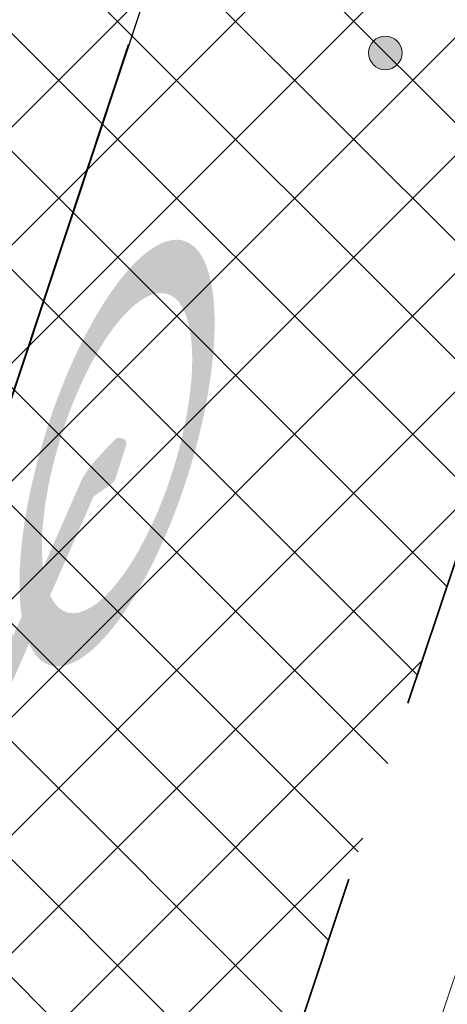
# Model space of a CAD drawing. Header units: metres. Extents: x 6599594 to 6600699, y 5687867 to 5691114.
# Tile 133 of 256: x 6599916.56 to 6599917.71, y 5688770.91 to 5688773.57. Entities that reach past the tile are written whole.
import ezdxf

# ---------------------------------------------------------------- set-up
doc = ezdxf.new("R2010")
doc.units = ezdxf.units.M
doc.header["$MEASUREMENT"] = 0
for name, pattern in [('1', [0]), ('BUG', [1.5, 1, -0.5]), ('GUK', [2, 1.5, -0.5]), ('GUZ', [1, 0.5, -0.5])]:
    doc.linetypes.add(name, pattern=pattern)
doc.layers.get('0').update_dxf_attribs({"color": 253, "linetype": 'CONTINUOUS', "lineweight": 13})
doc.layers.add('__gaPoziome', color=7, linetype='CONTINUOUS')
for name, color, linetype, lineweight in [('_kolor chodnik', 50, '1', 5), ('_kolor jezdnia', 4, '1', 0), ('_kolor zjazdy kostka', 7, '1', 5), ('_kolor ścieżka @ 1', 10, '1', 0), ('_obrzeze', 10, 'BUG', 35), ('Dzialki', 130, '1', 30), ('Kontury', 252, 'GUK', 9), ('OT_Komunikacja', 7, 'CONTINUOUS', 0), ('pkt_sztuczny_i_naturalny', 7, 'CONTINUOUS', 5), ('Uzytki', 252, 'GUZ', 9)]:
    doc.layers.add(name, color=color, linetype=linetype, lineweight=lineweight)
pattern_1 = [(45, (0, 0), (-0.1414213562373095, 0.1414213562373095), []), (135, (0, 0), (-0.1414213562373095, -0.1414213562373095), [])]

# ---------------------------------------------------------------- blocks, each defined once
blk = doc.blocks.new('169')
at = {"linetype": 'Continuous', "lineweight": 13}
blk.add_hatch(color=0, dxfattribs=at).paths.add_polyline_path([(0, -0.090553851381, 1), (0, 0.090553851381, 1)])
at = {"color": 0, "linetype": 'Continuous', "lineweight": 13}
blk.add_circle((0, 0), 0.090553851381, dxfattribs=at)
blk = doc.blocks.new('*U1225')
at = {"linetype": 'Continuous', "lineweight": 0}
h = blk.add_hatch(color=0, dxfattribs=at)
edge = h.paths.add_edge_path()
edge.add_ellipse((-0.3500000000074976, 0.5999999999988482), major_axis=(0, 0.6000000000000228), ratio=0.3333333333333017, start_angle=352.7756741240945, end_angle=347.298609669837)
edge.add_line((-0.2379739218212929, 1.097042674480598), (-0.2315602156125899, 1.156915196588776))
edge.add_line((-0.2315602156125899, 1.156915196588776), (0.0049111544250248, 0.6839724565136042))
edge.add_arc((-0.0171736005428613, 0.672930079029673), 0.0246915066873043, -6.480149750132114e-12, 26.56505117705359, ccw=False)
edge.add_line((0.007517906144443, 0.6729300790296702), (0.0075179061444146, 0.4246915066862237))
edge.add_arc((0.032209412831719, 0.4246915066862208), 0.0246915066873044, 180, 270.0000000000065)
edge.add_line((0.032209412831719, 0.3999999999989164), (0.0760291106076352, 0.3999999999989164))
edge.add_arc((0.0760291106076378, 0.4246915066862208), 0.0246915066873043, 269.9999999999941, 290.3551038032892)
edge.add_line((0.0846177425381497, 0.4015418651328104), (0.1583063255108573, 0.4288806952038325))
edge.add_ellipse((0.349999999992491, 0.5999999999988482), major_axis=(0, 0.6000000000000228), ratio=0.3333333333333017, start_angle=131.7543516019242, end_angle=366.2961051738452)
edge.add_line((0.2871538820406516, 1.169608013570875), (0.2152697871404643, 1.519009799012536))
edge.add_line((0.2152697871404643, 1.519009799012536), (0.2505309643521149, 1.76523323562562))
edge.add_line((0.2505309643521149, 1.76523323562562), (0.256238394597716, 1.765233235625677))
edge.add_line((0.256238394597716, 1.765233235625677), (0.271304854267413, 1.807733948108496))
edge.add_line((0.271304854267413, 1.807733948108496), (0.271304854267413, 1.863168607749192))
edge.add_line((0.271304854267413, 1.863168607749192), (0.1430894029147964, 1.863168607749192))
edge.add_line((0.1430894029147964, 1.863168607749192), (0.1368954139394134, 1.807733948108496))
edge.add_line((0.1368954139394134, 1.807733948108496), (0.2025543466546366, 1.765233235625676))
edge.add_line((0.2025543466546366, 1.765233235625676), (0.1848099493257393, 1.641330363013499))
edge.add_line((0.1848099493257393, 1.641330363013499), (-0.1796683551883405, 1.641330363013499))
edge.add_line((-0.1796683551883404, 1.641330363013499), (-0.1591600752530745, 1.832776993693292))
edge.add_spline(control_points=[(-0.1591600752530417, 1.832776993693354), (-0.1570904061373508, 1.839129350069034), (-0.1468880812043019, 1.858757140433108), (-0.1198635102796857, 1.861324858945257), (-0.1004585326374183, 1.863168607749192)], knot_values=[0, 0, 0, 0, 0.0202501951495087, 0.0718217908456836, 0.0718217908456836, 0.0718217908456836, 0.0718217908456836], degree=3, periodic=0)
edge.add_line((-0.1004585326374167, 1.863168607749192), (-0.0500000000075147, 1.863168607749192))
edge.add_line((-0.0500000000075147, 1.863168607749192), (-0.0500000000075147, 1.999999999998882))
edge.add_line((-0.0500000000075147, 1.999999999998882), (-0.1309817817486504, 1.999999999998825))
edge.add_spline(control_points=[(-0.13098178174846, 1.999999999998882), (-0.1393453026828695, 1.998699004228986), (-0.1489517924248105, 1.994455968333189), (-0.1568901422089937, 1.98915083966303)], knot_values=[0.0674842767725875, 0.0674842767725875, 0.0674842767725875, 0.0674842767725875, 0.0937358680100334, 0.0937358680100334, 0.0937358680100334, 0.0937358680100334], degree=3, periodic=0)
edge.add_arc((-0.1158451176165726, 1.918452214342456), 0.0817495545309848, 120.1378761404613, 168.8932970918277)
edge.add_line((-0.1960635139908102, 1.934200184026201), (-0.2789103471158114, 1.160817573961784))
h.paths.add_polyline_path([(-0.1948081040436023, 1.499999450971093), (0.1645697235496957, 1.499999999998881), (0.0499999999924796, 0.6999999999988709), (-0.2221906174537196, 1.244381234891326)], flags=16)
edge = h.paths.add_edge_path(flags=16)
edge.add_ellipse((-0.3500000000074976, 0.5999999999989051), major_axis=(0, -0.4499999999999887), ratio=0.3500721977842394, start_angle=172.4065935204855, end_angle=524.7460656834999, ccw=False)
edge.add_line((-0.293937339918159, 1.020539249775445), (-0.3245900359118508, 0.7343935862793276))
edge.add_arc((-0.3373168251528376, 0.7357569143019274), 0.0127996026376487, 322.797032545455, 353.88563826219, ccw=False)
edge.add_line((-0.3271219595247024, 0.7280177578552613), (-0.3593446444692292, 0.6855705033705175))
edge.add_arc((-0.3302445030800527, 0.6634799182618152), 0.0365350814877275, 142.7970325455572, 179.9999999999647)
edge.add_line((-0.3667795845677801, 0.6634799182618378), (-0.366779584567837, 0.5711774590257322))
edge.add_arc((-0.3539799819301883, 0.5711774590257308), 0.0127996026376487, 180, 270.0000000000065)
edge.add_line((-0.3539799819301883, 0.558377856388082), (-0.3459871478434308, 0.558377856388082))
edge.add_arc((-0.345987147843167, 0.5711774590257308), 0.0127996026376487, 269.9999999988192, 333.0194612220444)
edge.add_spline(control_points=[(-0.3345806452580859, 0.5653704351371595), (-0.3223100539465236, 0.5894730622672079), (-0.3007053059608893, 0.6324936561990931), (-0.2827209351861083, 0.6805993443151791), (-0.2801993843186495, 0.7028830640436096), (-0.2800171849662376, 0.7045650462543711)], knot_values=[0.0078877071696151, 0.0078877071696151, 0.0078877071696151, 0.0078877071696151, 0.089430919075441, 0.1528578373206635, 0.1580227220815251, 0.1580227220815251, 0.1580227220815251, 0.1580227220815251], degree=3, periodic=0)
edge.add_line((-0.2800171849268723, 0.7045650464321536), (-0.2531900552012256, 0.9549987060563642))
edge = h.paths.add_edge_path(flags=16)
edge.add_line((0.195220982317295, 1.379012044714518), (0.2489608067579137, 1.117802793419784))
edge.add_ellipse((0.349999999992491, 0.5999999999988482), major_axis=(0, 0.6000000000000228), ratio=0.3333333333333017, start_angle=371.0414200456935, end_angle=423.1107733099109)
edge.add_line((0.1527973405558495, 0.6999999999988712), (0.0979809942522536, 0.6999999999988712))
edge.add_line((0.0979809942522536, 0.6999999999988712), (0.195220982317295, 1.379012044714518))
edge = h.paths.add_edge_path(flags=16)
edge.add_ellipse((0.349999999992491, 0.5999999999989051), major_axis=(0, -0.4499999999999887), ratio=0.3500721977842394, start_angle=316.31798467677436, end_angle=596.9330963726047, ccw=False)
edge.add_line((0.2020913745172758, 0.4451251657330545), (0.3499999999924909, 0.4999999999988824))
edge.add_arc((0.2781116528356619, 0.5949437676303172), 0.1190892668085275, 307.1318264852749, 362.4333669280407)
edge.add_line((0.3970935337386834, 0.5999999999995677), (0.3970935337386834, 0.6753084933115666))
edge.add_arc((0.372402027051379, 0.6753084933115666), 0.0246915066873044, 0, 90)
edge.add_line((0.372402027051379, 0.699999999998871), (0.1964064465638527, 0.6999999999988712))

msp = doc.modelspace()

# ---------------------------------------------------------------- hatches: boundary and pattern name
at = {"layer": '_kolor chodnik'}
h = msp.add_hatch(dxfattribs=at)
h.set_pattern_fill('ANSI37', color=256, scale=1.6)
h.set_pattern_definition(pattern_1)
h.paths.add_polyline_path([(6599849.938171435, 5688542.085872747), (6599852.232147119, 5688548.938742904), (6599853.573135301, 5688548.489851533), (6599853.827082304, 5688549.248475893), (6599851.793849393, 5688549.929093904), (6599849.895278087, 5688548.982823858), (6599847.823506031, 5688542.793750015)])
edge = h.paths.add_edge_path()
edge.add_line((6600018.106075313, 5689087.454911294), (6600022.42781917, 5689091.229234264))
edge.add_line((6600022.42781917, 5689091.229234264), (6600020.233254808, 5689093.742094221))
edge.add_line((6600020.233254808, 5689093.742094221), (6600017.159471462, 5689091.057656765))
edge.add_arc((6600023.275194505, 5689085.385140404), 8.34143334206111, 137.1531558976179, 148.8016577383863)
edge.add_line((6600016.140105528, 5689089.706021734), (6600018.106075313, 5689087.454911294))
h.paths.add_polyline_path([(6600038.501784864, 5689187.59229436), (6600037.906968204, 5689187.700586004), (6600037.638296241, 5689186.224843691), (6600038.240083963, 5689186.115282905)])
h.paths.add_polyline_path([(6600069.098302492, 5689360.276020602), (6600068.321239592, 5689360.413462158), (6600068.064048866, 5689358.936495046), (6600068.836639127, 5689358.799546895)])
h.paths.add_polyline_path([(6600082.393785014, 5689362.950258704), (6600082.941124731, 5689366.103121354), (6600081.481377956, 5689366.361351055), (6600080.923159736, 5689363.210828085)])
h.paths.add_polyline_path([(6600074.022236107, 5689388.065861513), (6600072.983907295, 5689388.249860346), (6600072.723374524, 5689386.772538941), (6600073.760538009, 5689386.588865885)])
h.paths.add_polyline_path([(6600105.602402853, 5689486.45426531), (6600106.738797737, 5689489.760539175), (6600105.28818975, 5689490.281952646), (6600104.132785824, 5689486.965912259)])
h.paths.add_polyline_path([(6600132.519778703, 5689678.737346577), (6600131.636986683, 5689678.922259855), (6600131.330470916, 5689677.453953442), (6600132.212256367, 5689677.269208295)])
h.paths.add_polyline_path([(6600156.649397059, 5689798.7449027), (6600156.48800471, 5689797.95886096), (6600157.450195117, 5689797.757316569), (6600157.615023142, 5689798.542205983)])
h.paths.add_polyline_path([(6600189.055358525, 5689948.643107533), (6600187.902868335, 5689948.884512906), (6600187.600024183, 5689947.417400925), (6600188.748131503, 5689947.176379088)])
edge = h.paths.add_edge_path()
edge.add_line((6600204.459383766, 5690032.969035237), (6600204.153258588, 5690031.227801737))
edge.add_arc((6600202.328347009, 5690027.299936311), 4.331100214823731, 41.853001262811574, 65.08011546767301, ccw=False)
edge.add_arc((6600032.903931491, 5690051.979071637), 174.020003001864, 352.8070218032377, 353.495463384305)
edge.add_arc((6600202.372679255, 5690027.343587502), 5.999999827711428, 55.12102442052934, 69.64815978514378)
edge = h.paths.add_edge_path()
edge.add_line((6600205.046027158, 5690040.265402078), (6600204.972740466, 5690038.483452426))
edge.add_arc((6600203.986269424, 5690044.401803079), 5.999999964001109, 279.4630688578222, 294.9140560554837)
edge.add_line((6600206.513819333, 5690038.960158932), (6600206.607027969, 5690041.030672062))
edge.add_arc((6600203.986269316, 5690044.401803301), 4.270000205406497, 284.3702444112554, 307.86193139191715, ccw=False)
edge = h.paths.add_edge_path()
edge.add_arc((6600203.547470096, 5690044.558759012), 6.446878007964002, 324.43500910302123, 356.20133685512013, ccw=False)
edge.add_arc((6600203.986269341, 5690044.401803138), 6.000000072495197, 323.2169970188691, 357.4193489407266)
h.paths.add_polyline_path([(6600208.910055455, 5690121.713696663), (6600208.146285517, 5690121.748120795), (6600207.125602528, 5690121.794124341), (6600209.971605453, 5690121.665851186)])
edge = h.paths.add_edge_path()
edge.add_line((6600238.769818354, 5690481.648294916), (6600240.338176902, 5690490.87374652))
edge.add_line((6600240.338176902, 5690490.87374652), (6600241.251295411, 5690510.829461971))
edge.add_line((6600241.251295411, 5690510.829461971), (6600239.524022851, 5690510.928942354))
edge.add_line((6600239.524022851, 5690510.928942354), (6600238.633343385, 5690491.167757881))
edge.add_line((6600238.633343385, 5690491.167757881), (6600234.579716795, 5690467.661262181))
edge.add_line((6600234.579716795, 5690467.661262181), (6600234.449796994, 5690464.966873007))
edge.add_arc((6600242.443669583, 5690464.607462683), 8.001948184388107, 177.4256737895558, 268.2543056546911)
edge.add_line((6600242.199903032, 5690456.609228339), (6600242.216657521, 5690457.359274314))
edge.add_line((6600242.216657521, 5690457.359274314), (6600242.305257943, 5690458.836738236))
edge.add_arc((6600242.444504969, 5690464.607952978), 5.772894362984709, 177.0298084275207, 268.6178439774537, ccw=False)
edge.add_line((6600236.679365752, 5690464.907083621), (6600236.951876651, 5690470.95443634))
edge.add_line((6600236.951876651, 5690470.95443634), (6600238.15078669, 5690478.210832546))
edge.add_line((6600238.15078669, 5690478.210832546), (6600238.769818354, 5690481.648294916))
h.paths.add_polyline_path([(6600238.769818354, 5690481.648294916), (6600238.15078669, 5690478.210832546), (6600239.670056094, 5690477.930590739), (6600240.266710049, 5690481.376366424)])
edge = h.paths.add_edge_path()
edge.add_line((6600223.366500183, 5690460.339976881), (6600223.278629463, 5690457.997544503))
edge.add_arc((6600220.967166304, 5690465.656339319), 7.999999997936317, 286.7940807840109, 300.2738222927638)
edge.add_line((6600225.000231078, 5690458.747331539), (6600225.240084, 5690461.623695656))
edge.add_arc((6600221.105749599, 5690465.648640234), 5.76999998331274, 293.06724424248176, 315.7681070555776, ccw=False)
edge = h.paths.add_edge_path()
edge.add_arc((6600220.025145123, 5690444.676291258), 5.770000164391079, 37.996647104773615, 59.94382588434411, ccw=False)
edge.add_line((6600224.572175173, 5690448.22839199), (6600224.817793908, 5690451.081798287))
edge.add_arc((6600220.025145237, 5690444.676291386), 7.999999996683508, 53.19588653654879, 68.15166733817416)
edge.add_line((6600223.00235276, 5690452.101669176), (6600222.91504296, 5690449.670427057))
edge = h.paths.add_edge_path()
edge.add_arc((6600221.105749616, 5690465.648640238), 7.999999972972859, 328.0222308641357, 357.0132597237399)
edge.add_line((6600229.094882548, 5690465.23180147), (6600229.218816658, 5690467.593604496))
edge.add_line((6600229.218816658, 5690467.593604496), (6600228.218919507, 5690467.645774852))
edge.add_line((6600228.218919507, 5690467.645774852), (6600227.891778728, 5690461.411918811))
h.paths.add_polyline_path([(6600200.980142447, 5690012.236744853), (6600202.317278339, 5690011.956662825), (6600202.522293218, 5690012.935421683), (6600201.182321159, 5690013.216097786)])
h.paths.add_polyline_path([(6600196.457878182, 5689983.98337835), (6600195.202332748, 5689984.246370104), (6600194.899091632, 5689982.777335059), (6600196.150355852, 5689982.515240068)])
edge = h.paths.add_edge_path()
edge.add_line((6600112.305909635, 5689517.991018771), (6600112.691041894, 5689519.807934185))
edge.add_line((6600112.691041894, 5689519.807934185), (6600113.245521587, 5689522.423769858))
edge.add_line((6600113.245521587, 5689522.423769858), (6600111.553124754, 5689522.782507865))
edge.add_line((6600111.553124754, 5689522.782507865), (6600107.405864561, 5689503.21722655))
edge.add_line((6600107.405864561, 5689503.21722655), (6600099.494506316, 5689480.361667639))
edge.add_line((6600099.494506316, 5689480.361667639), (6600099.182814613, 5689478.891218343))
edge.add_arc((6600107.008997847, 5689477.232359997), 8.000059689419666, 168.0325629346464, 257.7529108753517)
edge.add_line((6600105.311960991, 5689469.414366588), (6600105.784990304, 5689471.593619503))
edge.add_arc((6600107.008927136, 5689477.232314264), 5.769999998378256, 168.0321375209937, 257.7533362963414, ccw=False)
edge.add_line((6600101.364343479, 5689478.42879883), (6600101.647245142, 5689479.76342708))
edge.add_line((6600101.647245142, 5689479.76342708), (6600104.132785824, 5689486.965912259))
edge.add_line((6600104.132785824, 5689486.965912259), (6600105.28818975, 5689490.281952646))
edge.add_line((6600105.28818975, 5689490.281952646), (6600108.240043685, 5689498.809726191))
edge.add_line((6600108.240043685, 5689498.809726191), (6600112.305909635, 5689517.991018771))
h.paths.add_polyline_path([(6600136.009573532, 5689645.499114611), (6600138.333647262, 5689645.012304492), (6600138.661671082, 5689646.578318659), (6600134.869459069, 5689647.372651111)])
at = {"layer": '_kolor jezdnia'}
h = msp.add_hatch(dxfattribs=at)
h.set_pattern_fill('ANSI37', color=4, scale=3.5)
h.set_pattern_definition([(45, (0, 0), (-0.3093592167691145, 0.3093592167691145), []), (135, (0, 0), (-0.3093592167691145, -0.3093592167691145), [])])
edge = h.paths.add_edge_path()
edge.add_line((6599833.066047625, 5688539.933393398), (6599850.649511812, 5688527.983462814))
edge.add_arc((6599857.337592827, 5688536.653968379), 10.95025544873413, 169.5012687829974, 232.3548431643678, ccw=False)
edge.add_arc((6599858.085851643, 5688536.618142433), 11.69295282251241, 162.2507788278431, 169.9967502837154, ccw=False)
edge.add_line((6599846.949484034, 5688540.182754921), (6599847.823506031, 5688542.793750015))
edge.add_line((6599847.823506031, 5688542.793750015), (6599849.895278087, 5688548.982823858))
edge.add_line((6599849.895278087, 5688548.982823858), (6599852.434748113, 5688556.56906746))
edge.add_line((6599852.434748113, 5688556.56906746), (6599928.48625871, 5688783.760284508))
edge.add_line((6599928.48625871, 5688783.760284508), (6599931.025728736, 5688791.34652811))
edge.add_line((6599931.025728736, 5688791.34652811), (6599996.657773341, 5688987.411326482))
edge.add_line((6599996.657773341, 5688987.411326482), (6599999.197243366, 5688994.997570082))
edge.add_line((6599999.197243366, 5688994.997570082), (6600021.930100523, 5689062.908193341))
edge.add_line((6600021.930100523, 5689062.908193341), (6600017.620224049, 5689067.371531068))
edge.add_line((6600017.620224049, 5689067.371531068), (6600016.714558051, 5689064.654078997))
edge.add_line((6600016.714558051, 5689064.654078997), (6600012.423620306, 5689051.835617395))
edge.add_line((6600012.423620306, 5689051.835617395), (6600009.884150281, 5689044.249373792))
edge.add_line((6600009.884150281, 5689044.249373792), (6599977.53516164, 5688947.612159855))
edge.add_line((6599977.53516164, 5688947.612159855), (6599974.995691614, 5688940.025916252))
edge.add_line((6599974.995691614, 5688940.025916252), (6599942.096912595, 5688841.746295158))
edge.add_line((6599942.096912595, 5688841.746295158), (6599939.557442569, 5688834.160051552))
edge.add_line((6599939.557442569, 5688834.160051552), (6599882.679288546, 5688664.246042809))
edge.add_line((6599882.679288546, 5688664.246042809), (6599880.139818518, 5688656.659799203))
edge.add_line((6599880.139818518, 5688656.659799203), (6599852.46454386, 5688573.984527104))
edge.add_line((6599852.46454386, 5688573.984527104), (6599842.470137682, 5688544.127903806))
edge.add_arc((6599835.706422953, 5688546.652910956), 7.219660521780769, 248.5480913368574, 339.52856074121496, ccw=False)
h.paths.add_polyline_path([(6600044.653202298, 5689172.271628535), (6600046.276244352, 5689181.431901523), (6600047.759199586, 5689189.801539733), (6600051.0603021, 5689208.432603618), (6600052.368792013, 5689215.817578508), (6600054.808584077, 5689229.587499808), (6600056.11707399, 5689236.972474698), (6600057.346666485, 5689243.912161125), (6600058.655146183, 5689251.297078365), (6600058.831439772, 5689252.292060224), (6600060.098987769, 5689259.445963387), (6600060.139929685, 5689259.677035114), (6600061.407468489, 5689266.830886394), (6600072.329030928, 5689328.470998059), (6600073.637511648, 5689335.855921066), (6600077.337304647, 5689356.73715072), (6600078.820259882, 5689365.106788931), (6600081.142794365, 5689378.214921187), (6600082.538516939, 5689386.092227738), (6600095.187867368, 5689457.483787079), (6600091.082877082, 5689465.8405575), (6600089.043088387, 5689454.328211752), (6600087.870641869, 5689447.711051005), (6600087.560133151, 5689445.958573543), (6600086.562151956, 5689440.326076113), (6600082.433200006, 5689417.022719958), (6600080.95024477, 5689408.65308175), (6600077.202698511, 5689387.502337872), (6600075.719743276, 5689379.132699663), (6600073.469199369, 5689366.430874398), (6600071.986244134, 5689358.061236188), (6600069.98686466, 5689346.776955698), (6600068.591142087, 5689338.899649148), (6600065.559290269, 5689321.78820693), (6600064.163567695, 5689313.910900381), (6600059.719426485, 5689288.828650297), (6600058.323703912, 5689280.951343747), (6600057.563846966, 5689276.662793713), (6600056.168124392, 5689268.785487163), (6600054.804920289, 5689261.091711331), (6600053.409197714, 5689253.21440478), (6600053.264817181, 5689252.399536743), (6600051.869094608, 5689244.522230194), (6600051.183555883, 5689240.653124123), (6600049.787833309, 5689232.775817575), (6600046.593849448, 5689214.749319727), (6600045.198126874, 5689206.872013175), (6600044.41754409, 5689202.466488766), (6600042.934588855, 5689194.096850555), (6600036.429952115, 5689157.38538759), (6600034.946996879, 5689149.01574938), (6600030.579776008, 5689124.367629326), (6600027.529365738, 5689107.151445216), (6600024.895072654, 5689094.014582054), (6600030.583685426, 5689094.264316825), (6600032.945013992, 5689106.191885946), (6600043.170247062, 5689163.901990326)])
edge = h.paths.add_edge_path()
edge.add_line((6600111.106812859, 5689535.144351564), (6600111.256844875, 5689535.85214863))
edge.add_line((6600111.256844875, 5689535.85214863), (6600112.915748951, 5689543.678261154))
edge.add_line((6600112.915748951, 5689543.678261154), (6600117.304772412, 5689564.384094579))
edge.add_line((6600117.304772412, 5689564.384094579), (6600119.067357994, 5689572.699339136))
edge.add_line((6600119.067357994, 5689572.699339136), (6600120.087667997, 5689577.512794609))
edge.add_line((6600120.087667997, 5689577.512794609), (6600121.642890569, 5689584.849775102))
edge.add_line((6600121.642890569, 5689584.849775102), (6600128.436769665, 5689616.900852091))
edge.add_line((6600128.436769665, 5689616.900852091), (6600129.991992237, 5689624.237832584))
edge.add_line((6600129.991992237, 5689624.237832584), (6600132.660554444, 5689636.827148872))
edge.add_line((6600132.660554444, 5689636.827148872), (6600133.208838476, 5689639.444704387))
edge.add_line((6600133.208838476, 5689639.444704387), (6600134.848957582, 5689647.274775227))
edge.add_line((6600134.848957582, 5689647.274775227), (6600138.97649476, 5689666.979995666))
edge.add_line((6600138.97649476, 5689666.979995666), (6600140.51410642, 5689674.320687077))
edge.add_line((6600140.51410642, 5689674.320687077), (6600145.209128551, 5689696.735129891))
edge.add_line((6600145.209128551, 5689696.735129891), (6600146.746740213, 5689704.075821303))
edge.add_line((6600146.746740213, 5689704.075821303), (6600151.462308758, 5689726.588354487))
edge.add_line((6600151.462308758, 5689726.588354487), (6600152.999920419, 5689733.929045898))
edge.add_line((6600152.999920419, 5689733.929045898), (6600155.244070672, 5689744.642813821))
edge.add_line((6600155.244070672, 5689744.642813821), (6600156.781682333, 5689751.983505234))
edge.add_line((6600156.781682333, 5689751.983505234), (6600161.635515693, 5689775.156126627))
edge.add_line((6600161.635515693, 5689775.156126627), (6600163.378142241, 5689783.475576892))
edge.add_line((6600163.378142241, 5689783.475576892), (6600163.850769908, 5689785.731942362))
edge.add_line((6600163.850769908, 5689785.731942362), (6600167.028500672, 5689800.902704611))
edge.add_line((6600167.028500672, 5689800.902704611), (6600179.49088801, 5689860.399222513))
edge.add_line((6600179.49088801, 5689860.399222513), (6600181.233514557, 5689868.718672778))
edge.add_line((6600181.233514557, 5689868.718672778), (6600181.84713393, 5689871.648144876))
edge.add_line((6600181.84713393, 5689871.648144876), (6600183.384745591, 5689878.988836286))
edge.add_line((6600183.384745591, 5689878.988836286), (6600184.935818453, 5689886.393792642))
edge.add_line((6600184.935818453, 5689886.393792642), (6600186.575937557, 5689894.223863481))
edge.add_line((6600186.575937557, 5689894.223863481), (6600194.05133812, 5689929.912074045))
edge.add_line((6600194.05133812, 5689929.912074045), (6600195.691457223, 5689937.742144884))
edge.add_line((6600195.691457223, 5689937.742144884), (6600202.915799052, 5689972.231779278))
edge.add_line((6600202.915799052, 5689972.231779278), (6600204.555918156, 5689980.061850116))
edge.add_line((6600204.555918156, 5689980.061850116), (6600206.062781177, 5689987.255744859))
edge.add_line((6600206.062781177, 5689987.255744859), (6600207.702900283, 5689995.085815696))
edge.add_line((6600207.702900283, 5689995.085815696), (6600210.232559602, 5690007.162628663))
edge.add_line((6600210.232559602, 5690007.162628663), (6600211.694938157, 5690014.144150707))
edge.add_arc((6600028.177652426, 5690052.584442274), 187.5000004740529, 348.1696294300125, 357.4195276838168)
edge.add_line((6600215.487522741, 5690044.142720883), (6600208.310270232, 5690026.480446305))
edge.add_arc((6600032.903933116, 5690051.97907145), 177.2500013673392, 348.1696294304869, 351.7289130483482, ccw=False)
edge.add_line((6600206.38894146, 5690015.640182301), (6600205.966941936, 5690013.625519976))
edge.add_line((6600205.966941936, 5690013.625519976), (6600204.326822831, 5690005.795449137))
edge.add_line((6600204.326822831, 5690005.795449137), (6600197.076961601, 5689971.183982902))
edge.add_line((6600197.076961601, 5689971.183982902), (6600195.334335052, 5689962.864532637))
edge.add_line((6600195.334335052, 5689962.864532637), (6600193.44722506, 5689953.855305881))
edge.add_line((6600193.44722506, 5689953.855305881), (6600191.909227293, 5689946.512771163))
edge.add_line((6600191.909227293, 5689946.512771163), (6600185.496844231, 5689915.899498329))
edge.add_line((6600185.496844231, 5689915.899498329), (6600183.856521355, 5689908.068454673))
edge.add_line((6600183.856521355, 5689908.068454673), (6600182.066605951, 5689899.523243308))
edge.add_line((6600182.066605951, 5689899.523243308), (6600180.32407057, 5689891.204228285))
edge.add_line((6600180.32407057, 5689891.204228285), (6600174.320344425, 5689862.541919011))
edge.add_line((6600174.320344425, 5689862.541919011), (6600172.577809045, 5689854.222903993))
edge.add_line((6600172.577809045, 5689854.222903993), (6600163.663810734, 5689811.666703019))
edge.add_line((6600163.663810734, 5689811.666703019), (6600162.023782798, 5689803.837067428))
edge.add_line((6600162.023782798, 5689803.837067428), (6600160.924220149, 5689798.587659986))
edge.add_line((6600160.924220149, 5689798.587659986), (6600159.279208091, 5689790.734229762))
edge.add_line((6600159.279208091, 5689790.734229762), (6600157.107250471, 5689780.365115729))
edge.add_line((6600157.107250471, 5689780.365115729), (6600155.462238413, 5689772.511685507))
edge.add_line((6600155.462238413, 5689772.511685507), (6600153.380318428, 5689762.572418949))
edge.add_line((6600153.380318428, 5689762.572418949), (6600151.735124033, 5689754.718118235))
edge.add_line((6600151.735124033, 5689754.718118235), (6600148.586504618, 5689739.686336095))
edge.add_line((6600148.586504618, 5689739.686336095), (6600146.885007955, 5689731.563243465))
edge.add_line((6600146.885007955, 5689731.563243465), (6600141.75088822, 5689707.052510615))
edge.add_line((6600141.75088822, 5689707.052510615), (6600140.110896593, 5689699.223048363))
edge.add_line((6600140.110896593, 5689699.223048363), (6600133.483561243, 5689667.583574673))
edge.add_line((6600133.483561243, 5689667.583574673), (6600131.860394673, 5689659.834436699))
edge.add_line((6600131.860394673, 5689659.834436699), (6600131.740984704, 5689659.26436315))
edge.add_line((6600131.740984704, 5689659.26436315), (6600130.117814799, 5689651.515209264))
edge.add_line((6600130.117814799, 5689651.515209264), (6600127.27873359, 5689637.961189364))
edge.add_line((6600127.27873359, 5689637.961189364), (6600126.924568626, 5689636.290366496))
edge.add_line((6600126.924568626, 5689636.290366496), (6600125.166244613, 5689627.995226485))
edge.add_line((6600125.166244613, 5689627.995226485), (6600118.009503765, 5689594.232298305))
edge.add_line((6600118.009503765, 5689594.232298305), (6600116.25117975, 5689585.937158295))
edge.add_line((6600116.25117975, 5689585.937158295), (6600113.665314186, 5689573.737975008))
edge.add_line((6600113.665314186, 5689573.737975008), (6600111.898534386, 5689565.402943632))
edge.add_line((6600111.898534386, 5689565.402943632), (6600104.889982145, 5689532.339115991))
edge.add_line((6600104.889982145, 5689532.339115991), (6600103.22663594, 5689524.492047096))
edge.add_line((6600103.22663594, 5689524.492047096), (6600096.623876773, 5689493.342605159))
edge.add_line((6600096.623876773, 5689493.342605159), (6600094.968986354, 5689485.535427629))
edge.add_line((6600094.968986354, 5689485.535427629), (6600094.300101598, 5689482.379870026))
edge.add_line((6600094.300101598, 5689482.379870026), (6600099.182814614, 5689478.891218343))
edge.add_line((6600099.182814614, 5689478.891218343), (6600099.494506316, 5689480.361667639))
edge.add_line((6600099.494506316, 5689480.361667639), (6600111.106812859, 5689535.144351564))
edge = h.paths.add_edge_path()
edge.add_arc((6600239.213891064, 5690851.400367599), 10.00000000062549, -2.8342403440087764, 76.13703556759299, ccw=False)
edge.add_line((6600249.201658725, 5690850.905901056), (6600249.082723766, 5690848.503524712))
edge.add_line((6600249.082723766, 5690848.503524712), (6600247.016487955, 5690806.767468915))
edge.add_line((6600247.016487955, 5690806.767468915), (6600246.092398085, 5690789.152178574))
edge.add_line((6600246.092398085, 5690789.152178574), (6600233.768116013, 5690572.015170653))
edge.add_line((6600233.768116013, 5690572.015170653), (6600228.959056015, 5690465.296202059))
edge.add_line((6600228.959056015, 5690465.296202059), (6600234.588724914, 5690465.017134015))
edge.add_line((6600234.588724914, 5690465.017134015), (6600239.262540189, 5690571.767576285))
edge.add_line((6600239.262540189, 5690571.767576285), (6600252.50503885, 5690806.400146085))
edge.add_line((6600252.50503885, 5690806.400146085), (6600254.569211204, 5690848.094521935))
edge.add_arc((6600262.559425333, 5690847.6989487), 7.999999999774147, 76.13703557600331, 177.1657596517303, ccw=False)
edge.add_line((6600264.476229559, 5690855.465921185), (6600241.609896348, 5690861.109083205))
edge = h.paths.add_edge_path()
edge.add_line((6600250.031475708, 5690451.625307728), (6600250.231741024, 5690455.772579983))
edge.add_line((6600250.231741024, 5690455.772579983), (6600246.257763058, 5690456.417303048))
edge.add_line((6600246.257763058, 5690456.417303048), (6600242.171761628, 5690456.61060902))
edge.add_arc((6600242.563100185, 5690464.586983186), 7.985968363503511, 176.9123644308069, 267.1911945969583, ccw=False)
edge.add_line((6600234.588724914, 5690465.017134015), (6600228.959056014, 5690465.296202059))
edge.add_arc((6600220.965133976, 5690465.657286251), 8.002072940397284, 267.8289300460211, 357.413716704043, ccw=False)
edge.add_line((6600220.661989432, 5690457.660957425), (6600212.406915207, 5690458.119572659))
edge.add_line((6600212.406915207, 5690458.119572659), (6600208.431872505, 5690457.817501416))
edge.add_line((6600208.431872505, 5690457.817501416), (6600208.233912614, 5690454.548331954))
edge.add_line((6600208.233912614, 5690454.548331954), (6600212.129565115, 5690453.127270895))
edge.add_line((6600212.129565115, 5690453.127270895), (6600218.640548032, 5690452.76554962))
edge.add_line((6600218.640548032, 5690452.76554962), (6600216.486747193, 5690452.885205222))
edge.add_line((6600216.486747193, 5690452.885205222), (6600220.468905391, 5690452.663974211))
edge.add_arc((6600220.025145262, 5690444.676291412), 7.99999997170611, -0.3386579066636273, 86.8201700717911, ccw=False)
edge.add_line((6600228.025005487, 5690444.629006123), (6600227.803602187, 5690439.649256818))
edge.add_line((6600227.803602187, 5690439.649256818), (6600226.885525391, 5690435.936828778))
edge.add_line((6600226.885525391, 5690435.936828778), (6600225.534849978, 5690405.967249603))
edge.add_line((6600225.534849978, 5690405.967249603), (6600226.115199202, 5690402.187514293))
edge.add_line((6600226.115199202, 5690402.187514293), (6600213.445139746, 5690121.008786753))
edge.add_line((6600213.445139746, 5690121.008786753), (6600213.352800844, 5690118.960058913))
edge.add_line((6600213.352800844, 5690118.960058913), (6600209.980184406, 5690044.131649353))
edge.add_arc((6600203.98626942, 5690044.401803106), 5.999999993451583, 257.4162346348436, 357.41934921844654, ccw=False)
edge.add_line((6600202.679069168, 5690038.545931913), (6600201.589735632, 5690033.666039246))
edge.add_line((6600201.589735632, 5690033.666039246), (6600203.67987942, 5690033.199458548))
edge.add_arc((6600202.372679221, 5690027.343587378), 5.999999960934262, -8.27108729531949, 77.41623506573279, ccw=False)
edge.add_line((6600208.310270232, 5690026.480446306), (6600215.487522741, 5690044.142720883))
edge.add_line((6600215.487522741, 5690044.142720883), (6600216.199687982, 5690059.9446614))
edge.add_line((6600216.199687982, 5690059.9446614), (6600216.537356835, 5690067.437056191))
edge.add_line((6600216.537356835, 5690067.437056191), (6600223.893528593, 5690230.66011469))
edge.add_line((6600223.893528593, 5690230.66011469), (6600224.231197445, 5690238.152509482))
edge.add_line((6600224.231197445, 5690238.152509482), (6600233.507835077, 5690443.987992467))
edge.add_arc((6600241.499722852, 5690443.627812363), 7.999999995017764, 87.29208981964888, 177.4195277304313, ccw=False)
edge.add_line((6600241.877677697, 5690451.618879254), (6600246.021541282, 5690451.422886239))
edge.add_line((6600246.021541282, 5690451.422886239), (6600246.427694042, 5690451.44338883))
edge.add_line((6600246.427694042, 5690451.44338883), (6600246.79397003, 5690451.461878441))
edge.add_line((6600246.79397003, 5690451.461878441), (6600250.031475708, 5690451.625307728))
edge = h.paths.add_edge_path()
edge.add_line((6600007.33756506, 5689086.20374581), (6600006.980466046, 5689080.740822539))
edge.add_line((6600006.980466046, 5689080.740822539), (6600007.229745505, 5689080.720859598))
edge.add_line((6600007.229745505, 5689080.720859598), (6600008.093335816, 5689080.601653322))
edge.add_line((6600008.093335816, 5689080.601653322), (6600008.702681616, 5689080.53831051))
edge.add_arc((6600008.140193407, 5689070.554142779), 9.999999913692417, -18.557800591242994, 86.77547804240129, ccw=False)
edge.add_line((6600017.620224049, 5689067.371531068), (6600021.930100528, 5689062.908193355))
edge.add_arc((6599734.83819726, 5689159.011261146), 302.7499967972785, 341.4922000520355, 343.8640860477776)
edge.add_arc((6600034.895369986, 5689072.315877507), 9.581213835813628, 98.63328270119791, 164.5273290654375, ccw=False)
edge.add_line((6600033.457137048, 5689081.788529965), (6600033.832640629, 5689081.798737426))
edge.add_line((6600033.832640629, 5689081.798737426), (6600034.422462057, 5689082.05700874))
edge.add_line((6600034.422462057, 5689082.05700874), (6600036.833623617, 5689082.139040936))
edge.add_line((6600036.833623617, 5689082.139040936), (6600036.730225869, 5689087.148851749))
edge.add_line((6600036.730225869, 5689087.148851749), (6600036.579860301, 5689087.134303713))
edge.add_arc((6600036.479565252, 5689093.136286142), 6.002820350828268, 169.1687651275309, 270.9573417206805, ccw=False)
edge.add_line((6600030.583685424, 5689094.264316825), (6600024.895072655, 5689094.014582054))
edge.add_arc((6600015.200558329, 5689096.162123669), 9.929528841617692, 271.0943432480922, 347.5094668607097, ccw=False)
edge.add_arc((6600014.909438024, 5689089.646776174), 3.446070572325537, 264.4236009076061, 278.0194998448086, ccw=False)
edge.add_line((6600014.574573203, 5689086.217014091), (6600014.299554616, 5689086.232508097))
edge.add_line((6600014.299554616, 5689086.232508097), (6600010.474232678, 5689086.448019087))
edge.add_line((6600010.474232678, 5689086.448019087), (6600007.33756506, 5689086.20374581))
edge = h.paths.add_edge_path()
edge.add_line((6600105.490725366, 5689463.953528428), (6600106.927559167, 5689464.047234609))
edge.add_line((6600106.927559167, 5689464.047234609), (6600107.835, 5689468.66))
edge.add_line((6600107.835, 5689468.66), (6600105.311960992, 5689469.414366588))
edge.add_arc((6600107.008997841, 5689477.232359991), 8.000059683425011, 168.0325628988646, 257.75291091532, ccw=False)
edge.add_line((6600099.182814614, 5689478.891218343), (6600094.300101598, 5689482.379870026))
edge.add_arc((6600586.245114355, 5689378.104238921), 502.8750369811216, 168.032376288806, 169.9522165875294)
edge.add_line((6600091.082877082, 5689465.8405575), (6600095.187867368, 5689457.483787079))
edge.add_arc((6600103.065173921, 5689456.088064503), 8.000000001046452, 77.7533362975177, 169.9524553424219, ccw=False)
edge.add_line((6600104.762140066, 5689463.906012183), (6600105.490725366, 5689463.953528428))
at = {"layer": '_kolor zjazdy kostka'}
h = msp.add_hatch(dxfattribs=at)
h.set_pattern_fill('ANSI37', color=256, scale=1.6)
h.set_pattern_definition(pattern_1)
h.paths.add_polyline_path([(6600244.137440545, 5690813.934732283), (6600242.369522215, 5690814.022127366), (6600242.097568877, 5690808.528921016), (6600243.865482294, 5690808.441426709)])
h.paths.add_polyline_path([(6600247.012128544, 5690806.679412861), (6600247.442736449, 5690815.377295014), (6600247.393289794, 5690814.378518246), (6600247.113277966, 5690808.722537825)])
h.paths.add_polyline_path([(6600242.297085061, 5690788.088808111), (6600240.958726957, 5690788.155683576), (6600240.648818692, 5690782.664569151), (6600241.987258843, 5690782.599147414)])
h.paths.add_polyline_path([(6600245.558275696, 5690780.919298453), (6600246.037231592, 5690789.405686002), (6600244.985820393, 5690788.453468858), (6600244.612601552, 5690781.981345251)])
h.paths.add_polyline_path([(6600241.348405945, 5690723.711515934), (6600242.272017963, 5690722.691689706), (6600242.749709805, 5690731.155680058), (6600241.698138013, 5690730.203317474), (6600241.472690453, 5690726.27550499)])
h.paths.add_polyline_path([(6600225.772794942, 5690394.589141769), (6600224.731429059, 5690393.637598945), (6600224.461246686, 5690387.644646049), (6600225.412923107, 5690386.603142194)])
h.paths.add_polyline_path([(6600223.012390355, 5690333.280720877), (6600223.372595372, 5690341.272607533), (6600222.32835346, 5690340.318436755), (6600222.058239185, 5690334.324941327)])
h.paths.add_polyline_path([(6600215.496388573, 5690166.390602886), (6600215.856593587, 5690174.382489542), (6600214.812834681, 5690173.428760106), (6600214.542018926, 5690167.435062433)])
h.paths.add_polyline_path([(6600212.446537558, 5690121.053392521), (6600213.399499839, 5690120.010473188), (6600213.788744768, 5690128.503024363), (6600212.745135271, 5690127.54943145)])
h.paths.add_polyline_path([(6600209.977420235, 5690121.665589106), (6600210.225142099, 5690127.162117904), (6600207.346107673, 5690127.291879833), (6600207.119593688, 5690121.794395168)])
h.paths.add_polyline_path([(6600207.950178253, 5690070.725854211), (6600204.880846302, 5690070.828947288), (6600204.643784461, 5690065.333808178), (6600207.702521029, 5690065.204598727)])
h.paths.add_polyline_path([(6600200.981479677, 5690012.236464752), (6600199.969248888, 5690007.339980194), (6600201.282587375, 5690007.064882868), (6600202.31726072, 5690011.956666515)])
h.paths.add_polyline_path([(6600193.613960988, 5689970.406358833), (6600192.398010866, 5689970.660657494), (6600191.286205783, 5689965.274578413), (6600192.486379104, 5689965.023185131)])
h.paths.add_polyline_path([(6600189.061271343, 5689948.671423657), (6600189.98413328, 5689953.050774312), (6600188.818902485, 5689953.32186217), (6600187.908781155, 5689948.91282903)])
h.paths.add_polyline_path([(6600180.976201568, 5689915.317449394), (6600179.952861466, 5689910.421322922), (6600181.008474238, 5689910.200199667), (6600182.033843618, 5689915.09540201)])
h.paths.add_polyline_path([(6600176.508279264, 5689893.538690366), (6600177.476023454, 5689893.335973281), (6600178.603605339, 5689898.719146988), (6600177.636002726, 5689898.922290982)])
h.paths.add_polyline_path([(6600179.28182965, 5689859.401159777), (6600180.522246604, 5689860.211927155), (6600181.057490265, 5689860.561775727), (6600183.598022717, 5689860.029600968), (6600184.726606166, 5689865.412570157), (6600182.186324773, 5689865.943033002), (6600181.604764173, 5689866.832779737), (6600181.024456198, 5689867.720610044)])
h.paths.add_polyline_path([(6600160.200810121, 5689810.862606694), (6600159.232772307, 5689811.065842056), (6600158.207991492, 5689806.171529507), (6600159.175735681, 5689805.968812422)])
h.paths.add_polyline_path([(6600156.49391753, 5689797.987177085), (6600155.463416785, 5689793.068691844), (6600156.431160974, 5689792.865974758), (6600157.461419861, 5689797.784520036)])
edge = h.paths.add_edge_path()
edge.add_arc((6600173.111981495, 5689800.679690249), 5.999999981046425, 204.673115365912, 239.5411154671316, ccw=False)
edge.add_arc((6600173.162096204, 5689800.685330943), 6.047914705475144, 168.3203586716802, 204.5234866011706, ccw=False)
edge.add_line((6600167.239404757, 5689801.9096668), (6600163.651667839, 5689784.781499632))
edge.add_arc((6600169.524220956, 5689783.551410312), 5.999999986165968, 139.2146049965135, 168.1696294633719, ccw=False)
edge.add_arc((6600169.524220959, 5689783.551410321), 5.999999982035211, 96.80962310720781, 139.2146050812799, ccw=False)
edge.add_line((6600168.812796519, 5689789.509083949), (6600170.070461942, 5689795.507731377))
h.paths.add_polyline_path([(6600163.526364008, 5689776.866746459), (6600166.051243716, 5689776.337874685), (6600167.179826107, 5689781.720838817), (6600164.653945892, 5689782.249920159), (6600163.941148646, 5689783.340449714), (6600163.493329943, 5689784.025580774), (6600161.750703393, 5689775.706130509), (6600162.438017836, 5689776.155376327)])
h.paths.add_polyline_path([(6600152.614191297, 5689774.643430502), (6600153.639138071, 5689779.536616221), (6600152.646757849, 5689779.744928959), (6600151.646447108, 5689774.846147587)])
h.paths.add_polyline_path([(6600150.121074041, 5689767.466820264), (6600148.177624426, 5689758.16795459), (6600149.115997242, 5689757.971390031), (6600151.066362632, 5689767.268392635)])
h.paths.add_polyline_path([(6600142.970741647, 5689739.332500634), (6600141.888449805, 5689734.142420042), (6600144.036614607, 5689733.695518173), (6600145.123068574, 5689738.882330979)])
h.paths.add_polyline_path([(6600136.256357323, 5689701.052153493), (6600137.154085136, 5689700.864096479), (6600138.287960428, 5689706.274871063), (6600137.386492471, 5689706.464182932)])
h.paths.add_polyline_path([(6600130.081494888, 5689667.099389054), (6600129.212847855, 5689667.281639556), (6600128.083282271, 5689661.898895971), (6600128.953953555, 5689661.716447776)])
h.paths.add_polyline_path([(6600128.397394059, 5689659.030340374), (6600127.554144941, 5689659.207226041), (6600126.49340855, 5689653.810049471), (6600127.269860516, 5689653.647397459)])
h.paths.add_polyline_path([(6600134.990411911, 5689640.633636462), (6600137.30714639, 5689640.148363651), (6600138.339560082, 5689645.040620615), (6600136.015486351, 5689645.500958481), (6600135.435178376, 5689646.388788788), (6600134.8548704, 5689647.276619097), (6600133.214751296, 5689639.446548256), (6600134.102581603, 5689640.026856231)])
h.paths.add_polyline_path([(6600122.164164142, 5689634.294831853), (6600121.024067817, 5689628.914244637), (6600122.015114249, 5689628.705875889), (6600123.155614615, 5689634.086346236)])
h.paths.add_polyline_path([(6600114.54207576, 5689593.450769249), (6600113.493359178, 5689593.398339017), (6600112.364315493, 5689588.045694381), (6600113.29076438, 5689587.54753241)])
h.paths.add_polyline_path([(6600110.194543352, 5689572.941097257), (6600109.20781945, 5689573.148880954), (6600108.067717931, 5689567.768269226), (6600109.05014319, 5689567.535215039)])
h.paths.add_polyline_path([(6600119.083213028, 5689565.540446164), (6600119.089125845, 5689565.542290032), (6600121.462438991, 5689565.065690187), (6600122.598093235, 5689570.447168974), (6600120.229622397, 5689570.949214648), (6600119.651446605, 5689571.8119627), (6600119.073270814, 5689572.727655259), (6600117.310757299, 5689564.412754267)])
h.paths.add_polyline_path([(6600101.698666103, 5689532.937884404), (6600100.730666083, 5689533.141679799), (6600099.694214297, 5689528.250234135), (6600100.669121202, 5689528.045267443)])
h.paths.add_polyline_path([(6600094.064021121, 5689496.827028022), (6600093.080194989, 5689497.033910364), (6600092.036590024, 5689492.143967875), (6600093.038865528, 5689491.933250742)])
h.paths.add_polyline_path([(6600083.709836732, 5689453.74980843), (6600082.738586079, 5689448.336231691), (6600084.647281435, 5689448.027407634), (6600085.606840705, 5689453.416583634)])
h.paths.add_polyline_path([(6600084.434394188, 5689446.82589514), (6600083.348896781, 5689447.018140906), (6600082.567374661, 5689442.58660872), (6600083.649300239, 5689442.394910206)])
h.paths.add_polyline_path([(6600078.04194071, 5689410.721110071), (6600078.996952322, 5689416.137564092), (6600078.054833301, 5689416.304853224), (6600077.111232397, 5689410.886043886)])
h.paths.add_polyline_path([(6600072.911565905, 5689386.768652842), (6600071.960466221, 5689381.312635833), (6600072.800073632, 5689381.16322159), (6600073.766450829, 5689386.590709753)])
h.paths.add_polyline_path([(6600082.887400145, 5689379.432062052), (6600085.278102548, 5689379.03494316), (6600086.160383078, 5689383.956496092), (6600083.759726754, 5689384.355378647), (6600083.152078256, 5689385.224725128), (6600082.544429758, 5689386.094071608), (6600081.148707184, 5689378.216765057), (6600082.018053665, 5689378.824413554)])
h.paths.add_polyline_path([(6600080.731401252, 5689363.247695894), (6600080.041469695, 5689363.369939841), (6600079.433821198, 5689364.239286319), (6600078.8261727, 5689365.1086328), (6600077.343217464, 5689356.73899459), (6600078.212563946, 5689357.346643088), (6600079.081910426, 5689357.954291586), (6600081.429189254, 5689357.564866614), (6600082.388748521, 5689362.980514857)])
h.paths.add_polyline_path([(6600069.104215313, 5689360.304336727), (6600070.063917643, 5689365.720487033), (6600069.2708267, 5689365.861009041), (6600068.327152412, 5689360.441778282)])
h.paths.add_polyline_path([(6600066.550616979, 5689345.891799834), (6600065.546169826, 5689346.069805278), (6600064.677796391, 5689341.145792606), (6600065.678290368, 5689340.968483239)])
h.paths.add_polyline_path([(6600061.138656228, 5689321.077501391), (6600060.270282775, 5689316.15348863), (6600061.250715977, 5689315.979734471), (6600062.127590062, 5689320.902245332)])
h.paths.add_polyline_path([(6600055.325252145, 5689288.11325564), (6600054.456878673, 5689283.189242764), (6600055.410852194, 5689283.020177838), (6600056.283178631, 5689287.917022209)])
h.paths.add_polyline_path([(6600048.045675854, 5689182.819289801), (6600050.371939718, 5689182.407116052), (6600051.31444535, 5689187.67761207), (6600048.980409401, 5689188.064690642), (6600048.372760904, 5689188.934037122), (6600047.765112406, 5689189.803383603), (6600046.306982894, 5689181.603992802), (6600046.972918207, 5689182.069462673)])
h.paths.add_polyline_path([(6600040.943690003, 5689201.374141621), (6600039.339175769, 5689201.66987967), (6600038.429882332, 5689196.244216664), (6600039.984130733, 5689195.958493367)])
h.paths.add_polyline_path([(6600032.993704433, 5689156.473759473), (6600032.278185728, 5689156.600537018), (6600031.299242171, 5689151.188930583), (6600032.034145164, 5689151.058111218)])
h.paths.add_polyline_path([(6600026.309179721, 5689123.603833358), (6600025.417362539, 5689118.683970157), (6600026.271201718, 5689118.532684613), (6600027.143528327, 5689123.456001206)])
h.paths.add_polyline_path([(6600013.302986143, 5689054.462576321), (6600015.842456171, 5689062.048819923), (6600014.576741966, 5689061.417973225), (6600012.672139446, 5689055.728290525)])
h.paths.add_polyline_path([(6599974.547216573, 5688938.686171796), (6599977.086686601, 5688946.272415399), (6599975.820972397, 5688945.641568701), (6599973.916369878, 5688939.951886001)])
h.paths.add_polyline_path([(6599942.102825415, 5688841.748139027), (6599940.837111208, 5688841.117292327), (6599938.932508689, 5688835.427609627), (6599939.563355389, 5688834.161895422)])
h.paths.add_polyline_path([(6599882.685201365, 5688664.247886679), (6599881.419487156, 5688663.617039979), (6599879.514884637, 5688657.927357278), (6599880.145731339, 5688656.661643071)])
h.paths.add_polyline_path([(6599851.799762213, 5688549.930937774), (6599853.832995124, 5688549.250319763), (6599855.42016389, 5688553.991722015), (6599853.386930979, 5688554.672340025), (6599852.913795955, 5688555.621625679), (6599852.440660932, 5688556.570911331), (6599849.901190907, 5688548.984667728)])
h.paths.add_polyline_path([(6600233.581687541, 5690586.458647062), (6600234.520016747, 5690585.337735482), (6600234.976631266, 5690593.428266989), (6600233.922640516, 5690592.499827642)])
h.paths.add_polyline_path([(6600231.72837122, 5690526.750719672), (6600230.676277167, 5690525.793817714), (6600230.420013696, 5690519.782861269), (6600231.363586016, 5690518.655686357)])
h.paths.add_polyline_path([(6600237.577122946, 5690639.505119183), (6600236.516490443, 5690638.540451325), (6600236.176926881, 5690632.541599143), (6600237.1204992, 5690631.41442423)])
h.paths.add_polyline_path([(6600238.927801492, 5690681.139540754), (6600239.8637879, 5690680.021427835), (6600240.320411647, 5690688.112122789), (6600239.268317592, 5690687.155220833)])
h.paths.add_polyline_path([(6600218.12228406, 5690224.814875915), (6600217.079933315, 5690223.86243318), (6600216.809648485, 5690217.865326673), (6600217.762143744, 5690216.822918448)])
h.paths.add_polyline_path([(6600219.363739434, 5690274.535639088), (6600220.31588625, 5690273.493612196), (6600220.675810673, 5690281.480778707), (6600219.633750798, 5690280.528598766)])
h.paths.add_polyline_path([(6600168.759867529, 5689856.554734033), (6600169.729143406, 5689856.3516961), (6600170.857343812, 5689861.737822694), (6600169.889741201, 5689861.940966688)])
h.paths.add_polyline_path([(6600168.841833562, 5689852.115601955), (6600167.871405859, 5689852.319339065), (6600166.844894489, 5689847.425845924), (6600167.816759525, 5689847.221809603)])
at = {"layer": '_kolor ścieżka @ 1'}
h = msp.add_hatch(dxfattribs=at)
h.set_pattern_fill('ANSI37', color=10, scale=1.8)
h.set_pattern_definition([(45, (0, 0), (-0.1590990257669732, 0.1590990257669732), []), (135, (0, 0), (-0.1590990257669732, -0.1590990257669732), [])])
edge = h.paths.add_edge_path()
edge.add_line((6599877.145262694, 5688659.244027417), (6599854.614951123, 5688591.938475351))
edge.add_line((6599854.614951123, 5688591.938475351), (6599854.214414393, 5688589.387325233))
edge.add_line((6599854.214414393, 5688589.387325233), (6599839.435327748, 5688545.233719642))
edge.add_arc((6599834.523035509, 5688547.748213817), 5.518450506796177, 246.51508714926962, 332.8930934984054, ccw=False)
edge.add_line((6599832.323891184, 5688542.686883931), (6599836.925902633, 5688539.594394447))
edge.add_arc((6599835.881373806, 5688546.52869976), 7.012533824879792, 278.5661808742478, 339.9794081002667)
edge.add_line((6599842.470137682, 5688544.127903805), (6599857.359687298, 5688588.607952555))
edge.add_line((6599857.359687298, 5688588.607952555), (6599857.303782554, 5688591.591210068))
edge.add_line((6599857.303782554, 5688591.591210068), (6599879.508971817, 5688657.925513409))
edge.add_line((6599879.508971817, 5688657.925513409), (6599879.193548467, 5688658.558370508))
edge.add_line((6599879.193548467, 5688658.558370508), (6599877.145262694, 5688659.244027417))
h.paths.add_polyline_path([(6599879.193548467, 5688658.558370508), (6599879.508971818, 5688657.925513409), (6599881.413574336, 5688663.615196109), (6599880.780717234, 5688663.299772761), (6599878.732431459, 5688663.985429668), (6599877.145262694, 5688659.244027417)])
h.paths.add_polyline_path([(6599938.92659587, 5688835.425765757), (6599938.611172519, 5688836.058622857), (6599936.562886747, 5688836.744279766), (6599878.732431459, 5688663.985429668), (6599880.780717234, 5688663.299772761), (6599881.413574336, 5688663.615196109)])
h.paths.add_polyline_path([(6599974.364844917, 5688941.291630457), (6599974.049421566, 5688941.924487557), (6599972.001135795, 5688942.610144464), (6599936.562886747, 5688836.744279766), (6599938.611172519, 5688836.058622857), (6599938.92659587, 5688835.425765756)])
h.paths.add_polyline_path([(6599974.049421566, 5688941.924487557), (6599974.364844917, 5688941.291630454), (6600009.253303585, 5689045.515087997), (6600008.937880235, 5689046.147945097), (6600006.889594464, 5689046.833602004), (6599972.001135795, 5688942.610144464)])
h.paths.add_polyline_path([(6600008.937880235, 5689046.147945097), (6600009.253303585, 5689045.515087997), (6600011.157906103, 5689051.204770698), (6600010.525049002, 5689050.889347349), (6600008.476763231, 5689051.575004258), (6600006.889594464, 5689046.833602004)])
edge = h.paths.add_edge_path()
edge.add_arc((6599858.085851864, 5688536.618142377), 11.69295304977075, 162.2507788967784, 169.9967501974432)
edge.add_line((6599846.570656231, 5688538.649255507), (6599849.824991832, 5688528.706403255))
edge.add_line((6599849.824991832, 5688528.706403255), (6599853.13552, 5688528.731057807))
edge.add_line((6599853.13552, 5688528.731057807), (6599849.868997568, 5688538.728963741))
edge.add_line((6599849.868997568, 5688538.728963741), (6599850.886451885, 5688541.768438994))
edge.add_line((6599850.886451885, 5688541.768438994), (6599849.938171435, 5688542.085872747))
edge.add_line((6599849.938171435, 5688542.085872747), (6599847.823506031, 5688542.793750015))
edge.add_line((6599847.823506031, 5688542.793750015), (6599846.949484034, 5688540.182754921))
edge = h.paths.add_edge_path()
edge.add_arc((6600008.743460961, 5689068.123037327), 7.659999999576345, 341.4922000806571, 372.1491631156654)
edge.add_line((6600016.231900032, 5689069.735141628), (6600014.371922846, 5689078.374983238))
edge.add_arc((6600008.140193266, 5689070.554142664), 10.00000004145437, 51.45178747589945, 78.26461791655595)
edge.add_line((6600010.174112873, 5689080.345116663), (6600010.018184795, 5689077.57739322))
edge.add_arc((6600009.814745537, 5689075.098871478), 2.486856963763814, 14.594442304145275, 85.30763078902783, ccw=False)
edge.add_line((6600012.221360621, 5689075.725498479), (6600013.747330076, 5689068.63716722))
edge.add_line((6600013.747330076, 5689068.63716722), (6600013.596857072, 5689066.921144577))
edge.add_line((6600013.596857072, 5689066.921144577), (6600008.476763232, 5689051.575004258))
edge.add_line((6600008.476763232, 5689051.575004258), (6600010.525049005, 5689050.889347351))
edge.add_line((6600010.525049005, 5689050.889347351), (6600011.157906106, 5689051.204770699))
edge.add_line((6600011.157906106, 5689051.204770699), (6600016.007289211, 5689065.69149478))

# ---------------------------------------------------------------- linework, layer by layer
at = {"layer": '_obrzeze'}
msp.add_line((6600016.007289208, 5689065.691494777), (6599857.303782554, 5688591.591210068), dxfattribs=at)
at = {"layer": 'Dzialki', "linetype": 'CONTINUOUS'}
msp.add_line((6599838.919999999, 5688538.89), (6600019.37, 5689082.13), dxfattribs=at)
at = {"layer": 'Kontury', "flags": 128}
msp.add_lwpolyline([(6599893.05, 5688701.85), (6599942.69, 5688851.3)], dxfattribs=at)
at = {"layer": 'OT_Komunikacja', "linetype": 'Continuous', "flags": 128}
msp.add_lwpolyline([(6599949.588000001, 5688865.914), (6599937.616, 5688830.417), (6599927.505000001, 5688800.328), (6599918.422, 5688773.066), (6599907.387, 5688739.97), (6599897.604, 5688710.752), (6599886.38, 5688677.108), (6599878.981, 5688655.683), (6599868.447999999, 5688623.589)], dxfattribs=at)
at = {"layer": 'pkt_sztuczny_i_naturalny'}
msp.add_point((6599917.542, 5688773.478), dxfattribs=at)
at = {"layer": 'Uzytki', "flags": 128}
msp.add_lwpolyline([(6599893.05, 5688701.85), (6599942.69, 5688851.3)], dxfattribs=at)

# ---------------------------------------------------------------- block references
at = {"layer": '__gaPoziome', "color": 182, "rotation": 162.4183386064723}
msp.add_blockref('*U1225', (6599916.666425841, 5688773.076738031), dxfattribs=at)
at = {"layer": 'pkt_sztuczny_i_naturalny', "linetype": 'Continuous', "xscale": 0.5, "yscale": 0.5, "zscale": 0.5}
msp.add_blockref('169', (6599917.542, 5688773.478), dxfattribs=at)

doc.saveas('drawing.dxf')
